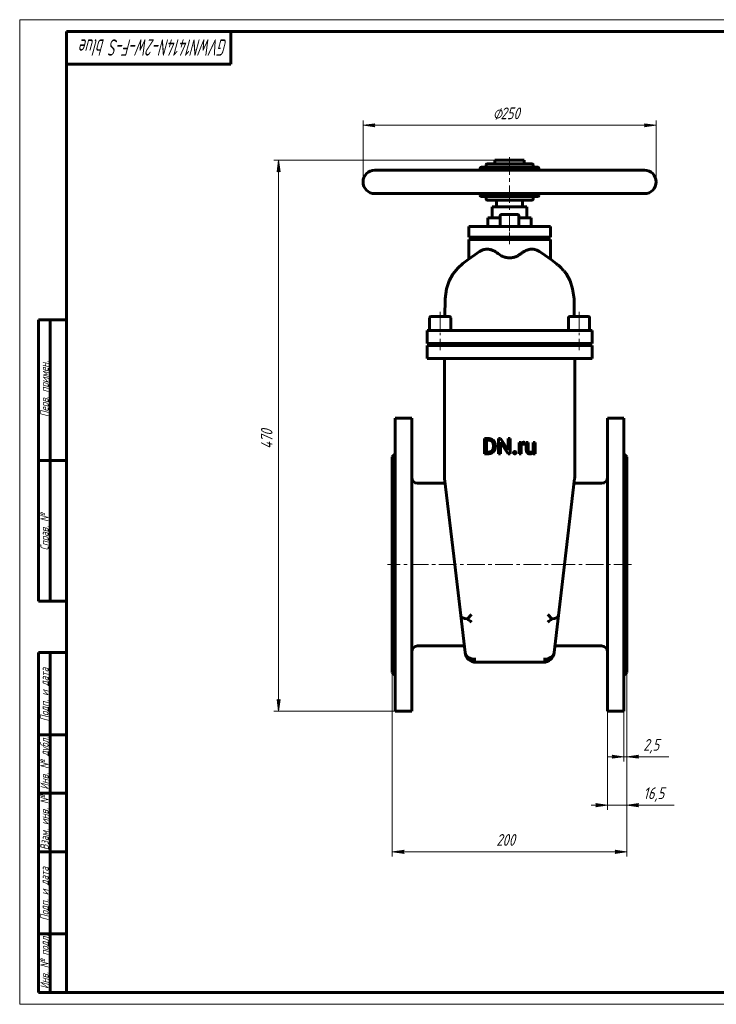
# Model space of a CAD drawing. Header units: millimetres. Extents: x 0 to 594, y 0 to 420.
# Tile 1 of 2: x 0 to 297, y 0 to 420. Entities that reach past the tile are written whole.
import ezdxf

# ---------------------------------------------------------------- set-up
doc = ezdxf.new("R2010")
doc.units = ezdxf.units.MM
for name, pattern in [('K5LT_AXLED', [12, 7.5, -1.5, 1.5, -1.5]), ('K5LT_BASIC', [0]), ('K5LT_THIN', [0])]:
    doc.linetypes.add(name, pattern=pattern)
doc.layers.add('Системный слой', color=7, linetype='Continuous')
doc.layers.add('Системный слой (1)', color=7, linetype='Continuous', true_color=0x6c6c6c)
doc.styles.add('KDIMTEXTSTYLE', font='txt', dxfattribs={"width": 0.96, "oblique": 15, "height": 5})
doc.styles.add('KTEXTSTYLE', font='txt', dxfattribs={"width": 0.96, "height": 5})
doc.dimstyles.new('KDIMSTYLE (0.50)', dxfattribs={"dimtxt": 5, "dimasz": 1, "dimexe": 2, "dimexo": 0, "dimgap": 1, "dimtad": 1, "dimlfac": 2, "dimtxsty": 'KDIMTEXTSTYLE', "dimsah": 1, "dimcen": 0, "dimdle": 1, "dimadec": 0, "dimazin": 0, "dimtfac": 0.667, "dimtmove": 0, "dimatfit": 3, "dimfxl": 1, "dimtvp": 1, "dimtolj": 1, "dimtzin": 0, "dimarcsym": 0})

# ---------------------------------------------------------------- blocks, each defined once
blk = doc.blocks.new('U0')
at = {"layer": 'Системный слой (1)', "color": 143, "linetype": 'K5LT_BASIC', "lineweight": 60, "true_color": 0x33acca}
for p, q in [((223.88, 319.62), (221.65, 321.1)), ((226.71, 317.58), (223.88, 319.62)), ((228.11, 316.49), (226.71, 317.58)), ((228.81, 315.92), (228.11, 316.49)), ((229.17, 315.62), (228.81, 315.92)), ((229.35, 315.48), (229.17, 315.62)), ((229.43, 315.41), (229.35, 315.48)), ((229.47, 315.37), (229.43, 315.41)), ((229.49, 315.36), (229.47, 315.37)), ((229.51, 315.34), (229.49, 315.36)), ((229.55, 315.31), (229.51, 315.34)), ((229.6, 315.26), (229.55, 315.31)), ((229.64, 315.24), (229.6, 315.26)), ((229.65, 315.22), (229.64, 315.24)), ((229.66, 315.21), (229.65, 315.22)), ((229.67, 315.21), (229.66, 315.21)), ((229.73, 315.16), (229.67, 315.21)), ((229.67, 315.21), (229.67, 315.21)), ((229.77, 315.12), (229.73, 315.16)), ((229.8, 315.1), (229.77, 315.12)), ((229.82, 315.08), (229.8, 315.1)), ((230.88, 314.1), (229.82, 315.08)), ((231.47, 313.5), (230.88, 314.1)), ((231.74, 313.19), (231.47, 313.5)), ((231.87, 313.04), (231.74, 313.19)), ((231.93, 312.97), (231.87, 313.04)), ((231.96, 312.94), (231.93, 312.97)), ((231.98, 312.92), (231.96, 312.94)), ((231.99, 312.9), (231.98, 312.92)), ((232, 312.9), (231.99, 312.9)), ((232, 312.89), (232, 312.9)), ((232.02, 312.87), (232, 312.89)), ((232, 312.89), (232, 312.89)), ((232.03, 312.86), (232.02, 312.87)), ((232.02, 312.87), (232.02, 312.87)), ((232.05, 312.83), (232.03, 312.86)), ((232.07, 312.81), (232.05, 312.83)), ((232.08, 312.8), (232.07, 312.81)), ((232.08, 312.79), (232.08, 312.8)), ((232.09, 312.79), (232.08, 312.79)), ((232.12, 312.75), (232.09, 312.79)), ((232.15, 312.71), (232.12, 312.75)), ((232.18, 312.68), (232.15, 312.71)), ((232.19, 312.66), (232.18, 312.68)), ((232.94, 311.68), (232.19, 312.66)), ((234.63, 308.66), (232.94, 311.68)), ((235.75, 305.21), (234.63, 308.66)), ((236.36, 300.98), (235.75, 305.21)), ((236.46, 293.44), (236.36, 300.98))]:
    blk.add_line(p, q, dxfattribs=at)
blk = doc.blocks.new('U1')
at = {"layer": 'Системный слой (1)', "color": 143, "linetype": 'K5LT_BASIC', "lineweight": 60, "true_color": 0x33acca}
for p, q in [((191.2, 317.7), (194.06, 319.76)), ((194.06, 319.76), (196.09, 321.1)), ((186.76, 314), (188.98, 315.96)), ((188.98, 315.96), (191.2, 317.7)), ((183.09, 308.61), (184.65, 311.44)), ((184.65, 311.44), (186.76, 314)), ((181.98, 305.17), (183.09, 308.61)), ((181.38, 300.92), (181.98, 305.17)), ((181.29, 293.44), (181.38, 300.92))]:
    blk.add_line(p, q, dxfattribs=at)
blk = doc.blocks.new('U2')
at = {"layer": 'Системный слой (1)', "color": 143, "linetype": 'K5LT_BASIC', "lineweight": 60, "true_color": 0x33acca}
for p, q in [((199.62, 335.54), (204.87, 335.54)), ((212.87, 335.54), (218.12, 335.54))]:
    blk.add_line(p, q, dxfattribs=at)
blk = doc.blocks.new('U3')
at = {"layer": 'Системный слой (1)', "color": 143, "linetype": 'K5LT_BASIC', "lineweight": 60, "true_color": 0x33acca}
for p, q in [((221.37, 355.79), (221.37, 356.54)), ((221.37, 345.04), (221.37, 345.79))]:
    blk.add_line(p, q, dxfattribs=at)
blk = doc.blocks.new('U4')
at = {"layer": 'Системный слой (1)', "color": 143, "linetype": 'K5LT_BASIC', "lineweight": 60, "true_color": 0x33acca}
for p, q in [((196.37, 355.79), (196.37, 356.54)), ((196.37, 345.04), (196.37, 345.79))]:
    blk.add_line(p, q, dxfattribs=at)
blk = doc.blocks.new('U5')
at = {"layer": 'Системный слой (1)', "color": 143, "linetype": 'K5LT_BASIC', "lineweight": 60, "true_color": 0x33acca}
for p, q in [((208.87, 336.84), (205.37, 336.84)), ((212.37, 336.84), (208.87, 336.84))]:
    blk.add_line(p, q, dxfattribs=at)
blk = doc.blocks.new('U6')
at = {"layer": 'Системный слой (1)', "color": 143, "linetype": 'K5LT_BASIC', "lineweight": 60, "true_color": 0x33acca}
for p, q in [((179.27, 293.44), (175.37, 293.44)), ((183.17, 293.44), (179.27, 293.44))]:
    blk.add_line(p, q, dxfattribs=at)
blk = doc.blocks.new('U7')
at = {"layer": 'Системный слой (1)', "color": 143, "linetype": 'K5LT_BASIC', "lineweight": 60, "true_color": 0x33acca}
for p, q in [((238.47, 293.44), (234.57, 293.44)), ((242.37, 293.44), (238.47, 293.44))]:
    blk.add_line(p, q, dxfattribs=at)
blk = doc.blocks.new('D0')
at = {"layer": 'Системный слой (1)'}
for points in [[(163.37, 65.03), (163.87, 65.69), (158.87, 65.03), (163.87, 64.37)], [(258.87, 65.03), (253.87, 65.69), (254.37, 65.03), (253.87, 64.37)]]:
    blk.add_hatch(color=7, dxfattribs=at).paths.add_polyline_path(points)
at = {"layer": 'Системный слой (1)', "color": 7, "linetype": 'K5LT_THIN', "lineweight": 18, "true_color": 0xffffff}
for p, q in [((158.87, 141.54), (158.87, 63.03)), ((258.87, 141.54), (258.87, 63.03)), ((158.87, 65.03), (163.87, 65.69)), ((163.87, 64.37), (158.87, 65.03)), ((163.87, 65.69), (163.37, 65.03)), ((163.37, 65.03), (163.87, 64.37)), ((254.37, 65.03), (253.87, 65.69)), ((253.87, 65.69), (258.87, 65.03)), ((258.87, 65.03), (253.87, 64.37)), ((253.87, 64.37), (254.37, 65.03))]:
    blk.add_line(p, q, dxfattribs=at)
blk.add_wipeout([(203.2, 66.03), (203.2, 73.41), (214.09, 73.41), (214.09, 66.03)]).dxf.layer = 'Системный слой (1)'
blk.add_line((158.87, 65.03), (258.87, 65.03), dxfattribs=at)
at = {"layer": 'Системный слой (1)', "color": 7, "insert": (203.2, 72.62), "char_height": 5, "attachment_point": 1, "style": 'KTEXTSTYLE'}
blk.add_mtext('\\fArial|b0|c204|p34;\\H5.0;\\W1.000;\\Q15;\\fGOST Type AU|b0|i0|c204|p34;\\Q15;\\W0.960;200', dxfattribs=at)
blk = doc.blocks.new('KDIMARROW_01')
at = {"layer": 'Системный слой'}
blk.add_hatch(color=0, dxfattribs=at).paths.add_polyline_path([(0, 0), (-5, 0.66), (-4.5, 0), (-5, -0.66)])
at = {"layer": 'Системный слой', "color": 0, "linetype": 'K5LT_THIN', "lineweight": 18}
for p, q in [((-4.5, 0), (-5, 0.66)), ((-5, 0.66), (0, 0)), ((0, 0), (-5, -0.66)), ((-5, -0.66), (-4.5, 0))]:
    blk.add_line(p, q, dxfattribs=at)
at = {"layer": 'Системный слой (1)', "color": 0, "linetype": 'K5LT_THIN', "lineweight": 18}
blk.add_line((432.78, 187.54), (432.28, 187.54), dxfattribs=at)
blk = doc.blocks.new('D1')
at = {"layer": 'Системный слой (1)'}
blk.add_hatch(color=7, dxfattribs=at).paths.add_polyline_path([(245.62, 84.29), (250.62, 84.95), (245.62, 85.61), (246.12, 84.95)])
at = {"layer": 'Системный слой (1)', "color": 7, "linetype": 'K5LT_THIN', "lineweight": 18, "true_color": 0xffffff}
for p, q in [((258.87, 141.54), (258.87, 82.95)), ((250.62, 125.04), (250.62, 82.95)), ((250.62, 84.95), (243.62, 84.95)), ((250.62, 84.95), (245.62, 85.61)), ((245.62, 85.61), (246.12, 84.95)), ((246.12, 84.95), (245.62, 84.29)), ((245.62, 84.29), (250.62, 84.95)), ((250.62, 84.95), (258.87, 84.95))]:
    blk.add_line(p, q, dxfattribs=at)
blk.add_wipeout([(265.91, 85.95), (265.91, 93.33), (276.54, 93.33), (276.54, 85.95)]).dxf.layer = 'Системный слой (1)'
at = {"layer": 'Системный слой (1)'}
blk.add_hatch(color=7, dxfattribs=at).paths.add_polyline_path([(263.37, 84.95), (263.87, 85.61), (258.87, 84.95), (263.87, 84.29)])
at = {"layer": 'Системный слой (1)', "color": 7, "linetype": 'K5LT_THIN', "lineweight": 18, "true_color": 0xffffff}
for p, q in [((263.87, 85.61), (258.87, 84.95)), ((258.87, 84.95), (263.87, 84.29)), ((258.87, 84.95), (265.87, 84.95)), ((258.87, 84.95), (263.87, 84.95)), ((263.37, 84.95), (263.87, 85.61)), ((263.87, 84.29), (263.37, 84.95)), ((263.91, 84.95), (278.99, 84.95))]:
    blk.add_line(p, q, dxfattribs=at)
at = {"layer": 'Системный слой (1)', "color": 7, "insert": (265.91, 92.54), "char_height": 5, "attachment_point": 1, "style": 'KTEXTSTYLE'}
blk.add_mtext('\\fArial|b0|c204|p34;\\H5.0;\\W1.000;\\Q15;\\fGOST Type AU|b0|i0|c204|p34;\\Q15;\\W0.960;16,5', dxfattribs=at)
blk = doc.blocks.new('D2')
at = {"layer": 'Системный слой (1)'}
blk.add_hatch(color=7, dxfattribs=at).paths.add_polyline_path([(257.62, 105.58), (252.62, 106.24), (253.12, 105.58), (252.62, 104.93)])
at = {"layer": 'Системный слой (1)', "color": 7, "linetype": 'K5LT_THIN', "lineweight": 18, "true_color": 0xffffff}
for p, q in [((258.87, 141.54), (258.87, 103.58)), ((257.62, 125.04), (257.62, 103.58)), ((257.62, 105.58), (250.62, 105.58)), ((257.62, 105.58), (252.62, 106.24)), ((252.62, 106.24), (253.12, 105.58)), ((253.12, 105.58), (252.62, 104.93)), ((252.62, 104.93), (257.62, 105.58)), ((257.62, 105.58), (258.87, 105.58))]:
    blk.add_line(p, q, dxfattribs=at)
blk.add_wipeout([(265.87, 106.58), (265.87, 113.97), (274.35, 113.97), (274.35, 106.58)]).dxf.layer = 'Системный слой (1)'
at = {"layer": 'Системный слой (1)'}
blk.add_hatch(color=7, dxfattribs=at).paths.add_polyline_path([(263.37, 105.58), (263.87, 106.24), (258.87, 105.58), (263.87, 104.93)])
at = {"layer": 'Системный слой (1)', "color": 7, "linetype": 'K5LT_THIN', "lineweight": 18, "true_color": 0xffffff}
for p, q in [((263.87, 106.24), (258.87, 105.58)), ((258.87, 105.58), (263.87, 104.93)), ((258.87, 105.58), (265.87, 105.58)), ((258.87, 105.58), (263.87, 105.58)), ((263.37, 105.58), (263.87, 106.24)), ((263.87, 104.93), (263.37, 105.58)), ((263.87, 105.58), (276.7, 105.58))]:
    blk.add_line(p, q, dxfattribs=at)
at = {"layer": 'Системный слой (1)', "color": 7, "insert": (265.87, 113.17), "char_height": 5, "attachment_point": 1, "style": 'KTEXTSTYLE'}
blk.add_mtext('\\fArial|b0|c204|p34;\\H5.0;\\W1.000;\\Q15;\\fGOST Type AU|b0|i0|c204|p34;\\Q15;\\W0.960;2,5', dxfattribs=at)
blk = doc.blocks.new('D3')
at = {"layer": 'Системный слой (1)'}
for points in [[(111.05, 355.04), (110.4, 360.04), (109.74, 355.04), (110.4, 355.54)], [(110.4, 125.04), (111.05, 130.04), (110.4, 129.54), (109.74, 130.04)]]:
    blk.add_hatch(color=7, dxfattribs=at).paths.add_polyline_path(points)
at = {"layer": 'Системный слой (1)', "color": 7, "linetype": 'K5LT_THIN', "lineweight": 18, "true_color": 0xffffff}
for p, q in [((208.87, 360.04), (108.4, 360.04)), ((109.74, 355.04), (110.4, 360.04)), ((110.4, 360.04), (111.05, 355.04)), ((110.4, 355.54), (109.74, 355.04)), ((111.05, 355.04), (110.4, 355.54)), ((110.4, 125.04), (109.74, 130.04)), ((109.74, 130.04), (110.4, 129.54)), ((110.4, 129.54), (111.05, 130.04)), ((111.05, 130.04), (110.4, 125.04)), ((167.12, 125.04), (108.4, 125.04))]:
    blk.add_line(p, q, dxfattribs=at)
blk.add_wipeout([(109.4, 236.94), (102.01, 236.94), (102.01, 247.7), (109.4, 247.7)]).dxf.layer = 'Системный слой (1)'
blk.add_line((110.4, 125.04), (110.4, 360.04), dxfattribs=at)
at = {"layer": 'Системный слой (1)', "color": 7, "insert": (102.81, 236.94), "char_height": 5, "attachment_point": 1, "rotation": 90, "style": 'KTEXTSTYLE'}
blk.add_mtext('\\fArial|b0|c204|p34;\\H5.0;\\W1.000;\\Q15;\\fGOST Type AU|b0|i0|c204|p34;\\Q15;\\W0.960;470', dxfattribs=at)
blk = doc.blocks.new('D4')
at = {"layer": 'Системный слой (1)'}
for points in [[(150.87, 374.97), (151.37, 375.63), (146.37, 374.97), (151.37, 374.31)], [(271.37, 374.97), (266.37, 375.63), (266.87, 374.97), (266.37, 374.31)]]:
    blk.add_hatch(color=7, dxfattribs=at).paths.add_polyline_path(points)
at = {"layer": 'Системный слой (1)', "color": 7, "linetype": 'K5LT_THIN', "lineweight": 18, "true_color": 0xffffff}
for p, q in [((146.37, 350.79), (146.37, 376.97)), ((146.37, 374.97), (151.37, 375.63)), ((151.37, 374.31), (146.37, 374.97)), ((151.37, 375.63), (150.87, 374.97)), ((150.87, 374.97), (151.37, 374.31)), ((266.87, 374.97), (266.37, 375.63)), ((266.37, 375.63), (271.37, 374.97)), ((271.37, 374.97), (266.37, 374.31)), ((266.37, 374.31), (266.87, 374.97)), ((271.37, 350.79), (271.37, 376.97))]:
    blk.add_line(p, q, dxfattribs=at)
blk.add_wipeout([(201.74, 375.97), (201.74, 383.35), (215.43, 383.35), (215.43, 375.97)]).dxf.layer = 'Системный слой (1)'
blk.add_line((146.37, 374.97), (271.37, 374.97), dxfattribs=at)
at = {"layer": 'Системный слой (1)', "color": 7, "char_height": 5, "attachment_point": 1, "style": 'KTEXTSTYLE'}
for s, insert in [('\\fArial|b0|c204|p34;\\H5.0;\\W1.000;\\Q15;\\fGOST Type AU|b0|i0|c204|p34;\\Q15;\\W0.960;⌀', (201.74, 382.56)), ('\\fArial|b0|c204|p34;\\H5.0;\\W1.000;\\Q15;\\fGOST Type AU|b0|i0|c204|p34;\\Q15;\\W0.960;250', (205.05, 382.56))]:
    blk.add_mtext(s, dxfattribs=dict(at, insert=insert))
blk = doc.blocks.new('U17')
at = {"color": 7, "linetype": 'K5LT_THIN', "lineweight": 18, "true_color": 0xffffff}
for p, q in [((0, 0), (0, 420)), ((0, 420), (594, 420)), ((594, 0), (0, 0))]:
    blk.add_line(p, q, dxfattribs=at)
at = {"color": 143, "linetype": 'K5LT_BASIC', "lineweight": 60, "true_color": 0x33acca}
for p, q in [((20, 5), (20, 415)), ((20, 415), (589, 415)), ((90, 415), (90, 401)), ((90, 401), (20, 401)), ((8, 172), (8, 292)), ((20, 292), (8, 292)), ((13, 172), (13, 292)), ((20, 232), (8, 232)), ((20, 172), (8, 172)), ((8, 5), (8, 150)), ((20, 150), (8, 150)), ((13, 5), (13, 150)), ((20, 115), (8, 115)), ((20, 90), (8, 90)), ((20, 65), (8, 65)), ((20, 30), (8, 30)), ((20, 5), (8, 5)), ((589, 5), (20, 5))]:
    blk.add_line(p, q, dxfattribs=at)
at = {"color": 7, "attachment_point": 1, "style": 'KTEXTSTYLE'}
for s, insert, char_height, rotation in [('\\fArial|b0|c204|p34;\\H5.0;\\W1.000;\\Q15;\\fGOST Type AU|b0|i0|c204|p34;\\Q15;\\W0.710;\\H7.00;GVWN1414N-2W-F-S blue', (88.66, 404.64), 7, 180), ('\\fArial|b0|c204|p34;\\H5.0;\\W1.000;\\Q15;\\fGOST Type AU|b0|i0|c204|p34;\\Q15;\\W0.960;\\H3.50;Перв. примен.', (8.82, 250.52), 3.5, 90), ('\\fArial|b0|c204|p34;\\H5.0;\\W1.000;\\Q15;\\fGOST Type AU|b0|i0|c204|p34;\\Q15;\\W0.960;\\H3.50;Справ. №', (8.82, 193.63), 3.5, 90), ('\\fArial|b0|c204|p34;\\H5.0;\\W1.000;\\Q15;\\fGOST Type AU|b0|i0|c204|p34;\\Q15;\\W0.960;\\H3.50;Подп. и дата', (8.82, 120.66), 3.5, 90), ('\\fArial|b0|c204|p34;\\H5.0;\\W1.000;\\Q15;\\fGOST Type AU|b0|i0|c204|p34;\\Q15;\\W0.960;\\H3.50;Инв. № дубл.', (8.82, 91.57), 3.5, 90), ('\\fArial|b0|c204|p34;\\H5.0;\\W1.000;\\Q15;\\fGOST Type AU|b0|i0|c204|p34;\\Q15;\\W0.960;\\H3.50;Взам. инв. №', (8.82, 65.8), 3.5, 90), ('\\fArial|b0|c204|p34;\\H5.0;\\W1.000;\\Q15;\\fGOST Type AU|b0|i0|c204|p34;\\Q15;\\W0.960;\\H3.50;Подп. и дата', (8.82, 35.66), 3.5, 90), ('\\fArial|b0|c204|p34;\\H5.0;\\W1.000;\\Q15;\\fGOST Type AU|b0|i0|c204|p34;\\Q15;\\W0.960;\\H3.50;Инв. № подл.', (8.82, 6.57), 3.5, 90)]:
    blk.add_mtext(s, dxfattribs=dict(at, insert=insert, char_height=char_height, rotation=rotation))

msp = doc.modelspace()

# ---------------------------------------------------------------- linework, layer by layer
at = {"layer": 'Системный слой (1)', "color": 30, "linetype": 'K5LT_AXLED', "lineweight": 18, "true_color": 0xff8000}
for p, q in [((208.8727, 329.8434), (208.8727, 362.0434)), ((208.8727, 324.2934), (208.8727, 329.2184)), ((179.2727, 295.4434), (179.2727, 285.4434)), ((238.4727, 295.4434), (238.4727, 285.4434)), ((179.2727, 283.8934), (179.2727, 278.9684)), ((238.4727, 283.8934), (238.4727, 278.9684)), ((234.2697, 187.5434), (156.8727, 187.5434)), ((260.8727, 187.5434), (230.2697, 187.5434))]:
    msp.add_line(p, q, dxfattribs=at)
at = {"layer": 'Системный слой (1)', "color": 143, "linetype": 'K5LT_BASIC', "lineweight": 60, "true_color": 0x33acca}
for p, q in [((220.8727, 357.0434), (196.8727, 357.0434)), ((198.8727, 357.0434), (198.8727, 358.0434)), ((218.3727, 358.5434), (199.3727, 358.5434)), ((202.6227, 358.5434), (202.6227, 360.0434)), ((202.6227, 360.0434), (215.1227, 360.0434)), ((215.1227, 358.5434), (215.1227, 360.0434)), ((218.8727, 357.0434), (218.8727, 358.0434)), ((151.3727, 355.7934), (266.3727, 355.7934)), ((151.3727, 345.7934), (266.3727, 345.7934)), ((196.8727, 344.5434), (220.8727, 344.5434)), ((198.8727, 343.5434), (198.8727, 344.5434)), ((218.8727, 343.5434), (218.8727, 344.5434)), ((199.3727, 343.0434), (218.3727, 343.0434)), ((203.3227, 340.1684), (203.3227, 343.0434)), ((214.4227, 340.1684), (214.4227, 343.0434)), ((201.4727, 340.1684), (216.2727, 340.1684)), ((201.4727, 335.5434), (201.4727, 340.1684)), ((204.8727, 336.3434), (204.8727, 331.8434)), ((212.8727, 336.3434), (212.8727, 331.8434)), ((216.2727, 335.5434), (216.2727, 340.1684)), ((191.4665, 331.8434), (192.3511, 331.8434)), ((191.4665, 327.2184), (191.4665, 331.8434)), ((192.3511, 331.8434), (205.1323, 331.8434)), ((199.6227, 331.8434), (199.6227, 335.5434)), ((205.1323, 331.8434), (212.6131, 331.8434)), ((212.6131, 331.8434), (225.3943, 331.8434)), ((218.1227, 331.8434), (218.1227, 335.5434)), ((225.3943, 331.8434), (226.2789, 331.8434)), ((226.2789, 327.2184), (226.2789, 331.8434)), ((192.3511, 327.2184), (191.4665, 327.2184)), ((191.4665, 326.2934), (192.3511, 326.2934)), ((191.4665, 317.9007), (191.4665, 326.2934)), ((192.3511, 327.2184), (205.1323, 327.2184)), ((192.3511, 326.2934), (205.1323, 326.2934)), ((199.6227, 326.2934), (199.6227, 327.2184)), ((212.6131, 327.2184), (205.1323, 327.2184)), ((205.1323, 326.2934), (212.6131, 326.2934)), ((206.3727, 327.2184), (206.3727, 326.2934)), ((211.3727, 327.2184), (211.3727, 326.2934)), ((212.6131, 327.2184), (225.3943, 327.2184)), ((212.6131, 326.2934), (225.3943, 326.2934)), ((218.1227, 326.2934), (218.1227, 327.2184)), ((226.2789, 327.2184), (225.3943, 327.2184)), ((225.3943, 326.2934), (226.2789, 326.2934)), ((226.2789, 317.9007), (226.2789, 326.2934)), ((174.7727, 292.8434), (174.7727, 287.4434)), ((175.4476, 293.4434), (175.3727, 293.4434)), ((183.7727, 292.8434), (183.7727, 287.4434)), ((233.9727, 292.8434), (233.9727, 287.4434)), ((242.9727, 292.8434), (242.9727, 287.4434)), ((173.7227, 281.8934), (173.7227, 287.4434)), ((173.7227, 287.4434), (179.2727, 287.4434)), ((179.2727, 287.4434), (238.4727, 287.4434)), ((238.4727, 287.4434), (244.0227, 287.4434)), ((244.0227, 281.8934), (244.0227, 287.4434)), ((179.2727, 281.8934), (173.7227, 281.8934)), ((176.2727, 281.8934), (176.2727, 280.9684)), ((179.2727, 281.8934), (238.4727, 281.8934)), ((182.2727, 281.8934), (182.2727, 280.9684)), ((185.7477, 280.9684), (185.7477, 281.8934)), ((231.9977, 280.9684), (231.9977, 281.8934)), ((235.4727, 281.8934), (235.4727, 280.9684)), ((244.0227, 281.8934), (238.4727, 281.8934)), ((241.4727, 281.8934), (241.4727, 280.9684)), ((173.7227, 280.9684), (179.2727, 280.9684)), ((173.7227, 275.4184), (173.7227, 280.9684)), ((179.2727, 280.9684), (238.4727, 280.9684)), ((238.4727, 280.9684), (244.0227, 280.9684)), ((244.0227, 275.4184), (244.0227, 280.9684)), ((179.2727, 275.4184), (173.7227, 275.4184)), ((179.2727, 275.4184), (238.4727, 275.4184)), ((181.1227, 275.4184), (181.1227, 224.8146)), ((236.6227, 224.8146), (236.6227, 275.4184)), ((244.0227, 275.4184), (238.4727, 275.4184)), ((160.1227, 250.0434), (167.1227, 250.0434)), ((160.1227, 250.0434), (160.1227, 125.0434)), ((167.1227, 250.0434), (167.1227, 125.0434)), ((257.6227, 250.0434), (250.6227, 250.0434)), ((250.6227, 250.0434), (250.6227, 125.0434)), ((257.6227, 250.0434), (257.6227, 125.0434)), ((199.9633, 241.3046), (198.1416, 241.3046)), ((198.1416, 241.3046), (198.1416, 234.8668)), ((199.9633, 240.606), (198.995, 240.606)), ((198.995, 240.606), (198.995, 235.561)), ((204.9911, 241.3046), (204.1378, 241.3046)), ((204.1378, 241.3046), (204.1378, 234.8668)), ((208.2454, 236.3259), (204.9911, 241.3046)), ((204.9911, 239.8323), (208.2321, 234.8668)), ((204.9911, 234.8668), (204.9911, 239.8323)), ((208.2454, 241.3046), (208.2454, 236.3259)), ((209.0899, 241.3046), (208.2454, 241.3046)), ((209.0899, 234.8668), (209.0899, 241.3046)), ((212.9225, 239.651), (212.9225, 234.8668)), ((213.7184, 239.651), (212.9225, 239.651)), ((213.7344, 239.104), (213.7184, 239.651)), ((215.2305, 238.917), (215.2349, 239.6775)), ((215.9885, 239.651), (215.9885, 236.5647)), ((216.8065, 239.651), (215.9885, 239.651)), ((216.8065, 236.5559), (216.8065, 239.651)), ((219.7557, 239.651), (218.9333, 239.651)), ((218.9333, 239.651), (218.9333, 236.1699)), ((219.7557, 234.8668), (219.7557, 239.651)), ((198.995, 235.561), (199.8837, 235.561)), ((201.9574, 237.8912), (201.9574, 238.2847)), ((202.8019, 237.8912), (202.8019, 238.2759)), ((213.7405, 234.8668), (213.7405, 238.2655)), ((218.956, 235.3402), (218.9731, 234.8668)), ((158.8727, 233.5434), (160.1227, 234.7934)), ((158.8727, 233.5434), (158.8727, 141.5434)), ((198.1416, 234.8668), (199.8837, 234.8668)), ((204.1378, 234.8668), (204.9911, 234.8668)), ((208.2321, 234.8668), (209.0899, 234.8668)), ((212.9225, 234.8668), (213.7405, 234.8668)), ((218.9731, 234.8668), (219.7557, 234.8668)), ((258.8727, 233.5434), (257.6227, 234.7934)), ((258.8727, 233.5434), (258.8727, 141.5434)), ((181.1543, 224.2742), (185.4756, 187.5434)), ((232.2697, 187.5434), (236.591, 224.2742)), ((169.6227, 222.2309), (181.3947, 222.2309)), ((236.3506, 222.2309), (248.1227, 222.2309)), ((185.4756, 187.5434), (188.0344, 165.7938)), ((229.7109, 165.7938), (232.2697, 187.5434)), ((189.8921, 150.0031), (188.0344, 165.7938)), ((190.8981, 164.3891), (192.6277, 166.3342)), ((226.8473, 164.3891), (225.1176, 166.3342)), ((229.7109, 165.7938), (227.8532, 150.0031)), ((169.6227, 152.8559), (189.5565, 152.8559)), ((228.1888, 152.8559), (248.1227, 152.8559)), ((194.4854, 145.9184), (223.2599, 145.9184)), ((158.8727, 141.5434), (160.1227, 140.2934)), ((258.8727, 141.5434), (257.6227, 140.2934)), ((160.1227, 125.0434), (167.1227, 125.0434)), ((257.6227, 125.0434), (250.6227, 125.0434))]:
    msp.add_line(p, q, dxfattribs=at)
for centre, radius, start, end in [((196.8727, 356.5434), 0.5, 90, 180), ((199.3727, 358.0434), 0.5, 90, 180), ((218.3727, 358.0434), 0.5, 0, 90), ((220.8727, 356.5434), 0.5, 0, 90), ((151.3727, 350.7934), 5, 90, 270), ((266.3727, 350.7934), 5, 270, 90), ((196.8727, 345.0434), 0.5, 180, 270), ((220.8727, 345.0434), 0.5, 270, 0), ((199.3727, 343.5434), 0.5, 180, 270), ((218.3727, 343.5434), 0.5, 270, 0), ((205.3727, 336.3434), 0.5, 90, 180), ((212.3727, 336.3434), 0.5, 0, 90), ((175.3727, 292.8434), 0.6, 90, 180), ((183.1727, 292.8434), 0.6, 0, 90), ((234.5727, 292.8434), 0.6, 90, 180), ((242.3727, 292.8434), 0.6, 0, 90), ((242.3727, 292.8434), 0.6, 0, 90), ((169.6227, 224.7309), 2.5, 180, 270), ((185.7477, 224.8146), 4.625, 180, 186.709837), ((231.9977, 224.8146), 4.625, 353.290163, 0), ((248.1227, 224.7309), 2.5, 270, 0), ((169.6227, 150.3559), 2.5, 90, 180), ((248.1227, 150.3559), 2.5, 0, 90), ((194.4854, 150.5434), 4.625, 186.709837, 270), ((223.2599, 150.5434), 4.625, 270, 353.290163)]:
    msp.add_arc(centre, radius, start, end, dxfattribs=at)
for centre, major_axis, ratio, start_param, end_param in [((192.6277, 166.3342), (4.5933, 0.5404), 0.41220196, 3.14159265, 4.27833314), ((192.6277, 166.3342), (-4.7187, 4.1961), 0.41220196, 1.57079633, 1.92213865), ((225.1176, 166.3342), (-4.7187, -4.1961), 0.41220196, 1.21945401, 1.57079633), ((225.1176, 166.3342), (-4.5933, 0.5404), 0.41220196, 2.00485217, 3.14159265), ((194.4854, 150.5434), (-4.5933, -0.5404), 0.70467267, 0, 1.48808281), ((223.2599, 150.5434), (4.5933, -0.5404), 0.70467267, 4.7951025, 6.28318531)]:
    msp.add_ellipse(centre, major_axis=major_axis, ratio=ratio, start_param=start_param, end_param=end_param, dxfattribs=at)
for points, degree, knots in [([(196.0925, 321.1023), (196.4388, 321.3231), (197.0367, 321.6352), (197.9039, 321.9305), (198.6946, 322.0871), (199.3704, 322.1226), (200.0458, 322.0833), (200.6816, 321.9797), (201.4212, 321.759), (202.1594, 321.4389), (202.6492, 321.1539), (202.9013, 320.9869)], 3, [0, 0, 0, 0, 1.91183047, 3.22855633, 4.5689036, 6.02468376, 6.72098715, 8.06281558, 9.32506476, 10.60105782, 12, 12, 12, 12]), ([(212.6131, 319.449), (212.5111, 319.3759), (212.2939, 319.2366), (211.9012, 319.0337), (211.5109, 318.8744), (211.131, 318.7496), (210.7872, 318.6552), (210.4466, 318.5808), (210.117, 318.5245), (209.8083, 318.4833), (209.4852, 318.4534), (209.1226, 318.4344), (208.7142, 318.4309), (208.2707, 318.4507), (207.8468, 318.493), (207.4914, 318.546), (207.1965, 318.6027), (206.9224, 318.6657), (206.6663, 318.7351), (206.3833, 318.8243), (206.147, 318.911), (205.7269, 319.0864), (205.4026, 319.2619), (205.1679, 319.4234), (205.1323, 319.449)], 3, [0, 0, 0, 0, 1.57070723, 3.08122374, 4.86190041, 5.86113431, 6.92991116, 8.16580793, 8.97610774, 9.84287105, 10.83104696, 11.71401687, 12.87610038, 14.22673899, 15.41575779, 16.4755862, 17.32305175, 18.06121155, 19.00769699, 19.77701361, 20.89015005, 21.49744565, 24.45224381, 25, 25, 25, 25]), ([(214.8441, 320.9869), (214.4442, 320.7219), (213.7017, 320.2191), (212.9615, 319.6985), (212.6131, 319.449)], 3, [0, 0, 0, 0, 2.66107179, 5, 5, 5, 5]), ([(214.8441, 320.9869), (215.1744, 321.2058), (215.8124, 321.5613), (216.7334, 321.9), (217.5708, 322.0747), (218.3165, 322.1255), (219.0171, 322.0848), (219.7172, 321.9604), (220.6078, 321.6834), (221.2598, 321.3528), (221.6528, 321.1023)], 3, [0, 0, 0, 0, 1.68071878, 3.17806111, 4.46122756, 5.67662887, 6.71240739, 7.78207721, 9.01112827, 11, 11, 11, 11]), ([(214.2025, 239.5736), (213.9217, 239.4078), (213.7374, 239.1089), (213.7344, 239.104)], 2, [0, 0, 0, 1.96730614, 2, 2, 2])]:
    msp.add_open_spline(points, degree=degree, knots=knots, dxfattribs=at)
for points, degree in [([(205.1323, 319.449), (204.3911, 319.9797), (203.6474, 320.4923), (202.9013, 320.9869)], 3), ([(202.8019, 238.2759), (202.8019, 238.9745), (202.3952, 240.0931), (201.6391, 240.8846), (200.5956, 241.3046), (199.9633, 241.3046)], 2), ([(201.9574, 238.2847), (201.9574, 238.8374), (201.6922, 239.6996), (201.1792, 240.2965), (200.4409, 240.606), (199.9633, 240.606)], 2), ([(214.8724, 239.7394), (214.4833, 239.7394), (214.2025, 239.5736)], 2), ([(215.2349, 239.6775), (215.1907, 239.6996), (214.9608, 239.7394), (214.8724, 239.7394)], 2), ([(199.8837, 234.8668), (200.5558, 234.8668), (201.6303, 235.2869), (202.3952, 236.0739), (202.8019, 237.1926), (202.8019, 237.8912)], 2), ([(199.8837, 235.561), (200.5735, 235.561), (201.4932, 236.1402), (201.9574, 237.1882), (201.9574, 237.8912)], 2), ([(210.6677, 235.6517), (210.5373, 235.508), (210.5373, 235.3001)], 2), ([(210.5373, 235.3001), (210.5373, 235.0968), (210.6677, 234.9553)], 2), ([(211.0458, 235.7954), (210.7982, 235.7954), (210.6677, 235.6517)], 2), ([(211.4238, 235.6517), (211.2934, 235.7954), (211.0458, 235.7954)], 2), ([(211.5542, 235.3001), (211.5542, 235.508), (211.4238, 235.6517)], 2), ([(211.4238, 234.9553), (211.5542, 235.0968), (211.5542, 235.3001)], 2), ([(213.7405, 238.2655), (213.825, 238.4672), (213.9659, 238.6163)], 2), ([(213.9659, 238.6163), (214.1163, 238.7755), (214.3329, 238.8639)], 2), ([(214.3329, 238.8639), (214.5496, 238.9524), (214.8326, 238.9524)], 2), ([(214.8326, 238.9524), (214.9475, 238.9524), (215.1288, 238.9391), (215.2305, 238.917)], 2), ([(215.9885, 236.5647), (215.9885, 236.0872), (216.214, 235.4063), (216.6296, 234.9818), (216.9192, 234.8801)], 2), ([(217.0784, 235.6915), (216.9524, 235.8131), (216.8065, 236.2331), (216.8065, 236.5559)], 2), ([(217.6864, 235.4726), (217.5184, 235.4726), (217.2044, 235.5698), (217.0784, 235.6915)], 2), ([(218.5132, 235.6738), (218.2081, 235.4726), (217.6864, 235.4726)], 2), ([(218.4292, 234.9442), (218.7463, 235.091), (218.956, 235.3402)], 2), ([(218.9333, 236.1699), (218.7968, 235.8608), (218.5132, 235.6738)], 2), ([(210.6677, 234.9553), (210.7982, 234.8138), (211.0458, 234.8138)], 2), ([(211.0458, 234.8138), (211.2934, 234.8138), (211.4238, 234.9553)], 2), ([(216.9192, 234.8801), (217.2088, 234.7784), (217.5582, 234.7784)], 2), ([(217.5582, 234.7784), (218.0711, 234.7784), (218.4292, 234.9442)], 2)]:
    msp.add_open_spline(points, degree=degree, dxfattribs=at)

# ---------------------------------------------------------------- block references
at = {"layer": 'Системный слой (1)'}
for name in ['U4', 'U3', 'U5', 'U2', 'U1', 'U0', 'U6', 'U7']:
    msp.add_blockref(name, (0, 0), dxfattribs=at)

# ---------------------------------------------------------------- next in the draw order: dimensions: what is measured, and where the dimension line sits
at = {"layer": 'Системный слой (1)', "color": 7}
dim = msp.add_linear_dim(base=(158.8727, 65.0327), p1=(258.8727, 141.5434), p2=(158.8727, 141.5434), dimstyle='KDIMSTYLE (0.50)', override={"dimexo": 0, "dimpost": '\\fGOST Type AU|b0|c204|p34;\\H5.0;\\W0.960;\\Q15;<>', "dimblk1": 'KDIMARROW_01', "dimblk2": 'KDIMARROW_01', "dimse1": 0, "dimse2": 0, "dimclrt": 7, "dimtol": 1, "dimtp": 0, "dimtm": 0, "dimtdec": 5, "dimtolj": 1}, dxfattribs=at)
dim.commit()
dim.dimension.update_dxf_attribs({"geometry": 'D0', "text_midpoint": (208.8727, 65.0327), "dimtype": 160})

# ---------------------------------------------------------------- next in the draw order: dimensions: what is measured, and where the dimension line sits
dim = msp.add_linear_dim(base=(110.3954, 125.0434), p1=(208.8727, 360.0434), p2=(167.1227, 125.0434), angle=90, dimstyle='KDIMSTYLE (0.50)', override={"dimexo": 0, "dimpost": '\\fGOST Type AU|b0|c204|p34;\\H5.0;\\W0.960;\\Q15;<>', "dimblk1": 'KDIMARROW_01', "dimblk2": 'KDIMARROW_01', "dimse1": 0, "dimse2": 0, "dimclrt": 7, "dimtol": 1, "dimtp": 0, "dimtm": 0, "dimtdec": 5, "dimtolj": 1}, dxfattribs=at)
dim.commit()
dim.dimension.update_dxf_attribs({"geometry": 'D3', "text_midpoint": (110.3954, 242.5434), "dimtype": 160})
dim = msp.add_linear_dim(base=(250.6227, 84.9486), p1=(258.8727, 141.5434), p2=(250.6227, 125.0434), dimstyle='KDIMSTYLE (0.50)', override={"dimexo": 0, "dimtoh": 1, "dimpost": '\\fGOST Type AU|b0|c204|p34;\\H5.0;\\W0.960;\\Q15;<>', "dimblk1": 'KDIMARROW_01', "dimblk2": 'KDIMARROW_01', "dimse1": 0, "dimse2": 0, "dimclrt": 7, "dimtol": 1, "dimtp": 0, "dimtm": 0, "dimtdec": 5, "dimtmove": 1, "dimtolj": 1}, dxfattribs=at)
dim.commit()
dim.dimension.update_dxf_attribs({"geometry": 'D1', "text_midpoint": (271.4454, 84.9486), "dimtype": 160})

# ---------------------------------------------------------------- next in the draw order: dimensions: what is measured, and where the dimension line sits
dim = msp.add_linear_dim(base=(146.3727, 374.9704), p1=(271.3727, 350.7934), p2=(146.3727, 350.7934), angle=180, dimstyle='KDIMSTYLE (0.50)', override={"dimexo": 0, "dimpost": '\\fGOST Type AU|b0|c204|p34;\\H5.0;\\W0.960;\\Q15;∅<>', "dimblk1": 'KDIMARROW_01', "dimblk2": 'KDIMARROW_01', "dimse1": 0, "dimse2": 0, "dimclrt": 7, "dimtol": 1, "dimtp": 0, "dimtm": 0, "dimtdec": 5, "dimtolj": 1}, dxfattribs=at)
dim.commit()
dim.dimension.update_dxf_attribs({"geometry": 'D4', "text_midpoint": (208.8727, 374.9704), "dimtype": 160})
dim = msp.add_linear_dim(base=(257.6227, 105.5843), p1=(258.8727, 141.5434), p2=(257.6227, 125.0434), dimstyle='KDIMSTYLE (0.50)', override={"dimexo": 0, "dimtoh": 1, "dimpost": '\\fGOST Type AU|b0|c204|p34;\\H5.0;\\W0.960;\\Q15;<>', "dimblk1": 'KDIMARROW_01', "dimblk2": 'KDIMARROW_01', "dimse1": 0, "dimse2": 0, "dimclrt": 7, "dimtol": 1, "dimtp": 0, "dimtm": 0, "dimtdec": 5, "dimtmove": 1, "dimtolj": 1}, dxfattribs=at)
dim.commit()
dim.dimension.update_dxf_attribs({"geometry": 'D2', "text_midpoint": (270.2884, 105.5843), "dimtype": 160})

# ---------------------------------------------------------------- next in the draw order: block references
msp.add_blockref('U17', (0, 0))

doc.saveas('drawing.dxf')
